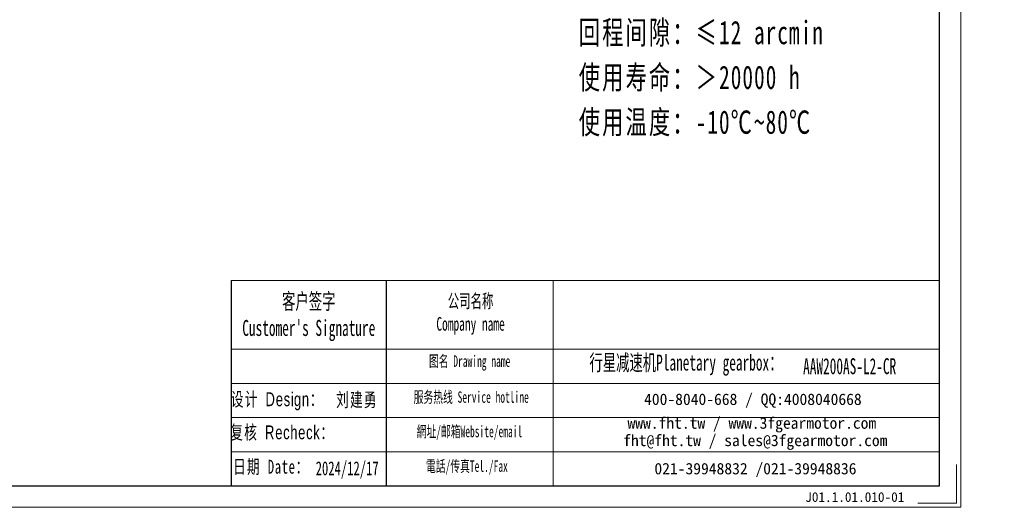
# Model space of a CAD drawing. Header units: millimetres. Extents: x 25 to 1371, y -9 to 916.
# Tile 3 of 6: x 655 to 1371, y -9 to 346. Entities that reach past the tile are written whole.
import ezdxf

# ---------------------------------------------------------------- set-up
doc = ezdxf.new("R2010")
doc.units = ezdxf.units.MM
doc.layers.add('6文字层', color=3, linetype='Continuous')
doc.layers.add('7标注层', color=4, linetype='Continuous')
for name, color, linetype, lineweight in [('SLD-0', 7, 'Continuous', 18), ('图框_外框线', 7, 'Continuous', 18), ('尺寸线层', 3, 'Continuous', 18)]:
    doc.layers.add(name, color=color, linetype=linetype, lineweight=lineweight)
doc.styles.add('SLDTEXTSTYLE4', font='SimSun.ttf', dxfattribs={"width": 0.611111})
doc.styles.get("Standard").update_dxf_attribs({"font": 'SimSun.ttf'})
doc.styles.add('标准', font='SimSun.ttf', dxfattribs={"width": 0.667})
doc.styles.add('样式 1', font='SimSun.ttf')

msp = doc.modelspace()

# ---------------------------------------------------------------- linework, layer by layer
msp.add_line((921.19209, 156.32473), (921.19209, 6.84987))
at = {"layer": '7标注层', "color": 0}
msp.add_line((808.43666, 156.32473), (808.43666, 6.87543), dxfattribs=at)
at = {"layer": '图框_外框线'}
for p, q in [((808.43666, 156.32473), (921.19209, 156.32473)), ((921.19209, 156.32473), (921.19209, 6.87543)), ((921.19209, 156.32473), (1323.76139, 156.32473)), ((1042.67848, 156.32473), (1042.67848, 6.87543)), ((808.43666, 106.45338), (921.19209, 106.45338)), ((921.19209, 106.45338), (1323.76139, 106.45338)), ((808.43666, 81.51771), (1323.76139, 81.51771)), ((808.43666, 56.58203), (1323.76139, 56.58203)), ((808.43666, 31.64636), (1323.76139, 31.64636))]:
    msp.add_line(p, q, dxfattribs=at)
at = {"layer": '图框_外框线', "color": 3}
msp.add_lwpolyline([(31.6524, -8.69215), (1339.32897, -8.69215), (1339.32897, 916.02199), (31.6524, 916.02199)], close=True, dxfattribs=at)
at = {"layer": '图框_外框线', "color": 3, "lineweight": 25}
msp.add_lwpolyline([(109.49029, 6.87543), (1323.76139, 6.87543), (1323.76139, 900.45442), (109.49029, 900.45442)], close=True, dxfattribs=at)
at = {"layer": '图框_外框线', "color": 3}
msp.add_lwpolyline([(1336.21545, 22.44301), (1336.21545, -5.57864), (1308.19381, -5.57864)], dxfattribs=at)

# ---------------------------------------------------------------- texts
at = {"layer": '6文字层', "insert": (1226.17252, 2.32271), "char_height": 7.0675715, "width": 43.7224438, "attachment_point": 1, "style": '样式 1'}
msp.add_mtext('J01.1.01.010-01', dxfattribs=at)
at = {"layer": 'SLD-0', "color": 1, "attachment_point": 2}
for s, insert, char_height, width, style in [("{\\fSimSun|b1|i0|c134|p2;客户签字\\PCustomer's Signature}", (865.00873, 147.09834), 11.6366483, 144.7611047, 'SLDTEXTSTYLE4'), ('{\\fSimSun|b1|i0|c134|p2;公司名称\\PCompany name}', (982.7058, 146.48061), 9.97427, 129.1356536, 'SLDTEXTSTYLE4'), ('{\\fSimSun|b1|i0|c134|p2;图名 Drawing name}', (982.02401, 101.85684), 8.3118916, 106.2981586, 'SLDTEXTSTYLE4'), ('{\\fSimSun|b1|i0|c134|p2;  \\H1.1667x;行星减速机Planetary gearbox\\fSimSun|b0|i0|c134|p2;：}', (1135.25894, 102.498), 9.97427, 156.8717282, 'SLDTEXTSTYLE4'), ('\\pt58.18324;{\\fSimSun|b1|i0|c134|p2;\\C256;AAW200AS-L2-CR}', (1258.48677, 99.84979), 11.6366483, 84.6854746, 'SLDTEXTSTYLE4'), ('{\\fSimSun|b0|i0|c134|p2;\\T1.1;设计 \\fArial|b0|i0|c0|p34;Design\\fSimSun|b0|i0|c134|p2;：}', (842.07796, 75.03071), 10.0965307, 110.8780251, '标准'), ('{\\fSimSun|b0|i0|c134|p2;\\T1.1;刘建勇}', (900.06073, 74.63437), 10.0965307, 32.2803361, '标准'), ('{\\fSimSun|b1|i0|c134|p2;服务热线 Service hotline}', (983.20269, 75.72027), 8.3118916, 118.4263604, 'SLDTEXTSTYLE4'), ('{\\fSimSun|b0|i0|c134|p2;\\T1.1;复核 \\fArial|b0|i0|c0|p34;Recheck\\fSimSun|b0|i0|c134|p2;：}', (845.70455, 50.93743), 10.0965307, 113.3103086, '标准'), ('{\\fSimSun|b1|i0|c134|p2;網址/邮箱Website/email}', (981.90845, 50.67784), 8.3118916, 123.2706945, 'SLDTEXTSTYLE4'), ('{\\T1.1;日期 Date：}', (837.7149, 25.93395), 10.0965307, 121.9614418, '标准'), ('2024/12/17', (892.93796, 24.75546), 10.096531, 32.2803361, '标准'), ('{\\fSimSun|b1|i0|c134|p2;電話/传真Tel./Fax}', (980.04622, 25.44017), 8.3118916, 124.7532796, 'SLDTEXTSTYLE4')]:
    msp.add_mtext(s, dxfattribs=dict(at, insert=insert, char_height=char_height, width=width, style=style))
at = {"layer": 'SLD-0', "color": 1, "char_height": 8.3118916, "attachment_point": 2}
for s, insert, width in [('{\\fSimSun|b1|i0|c134|p2;400-8040-668 / QQ:4008040668}', (1188.09397, 74.13206), 242.004127), ('{\\fSimSun|b1|i0|c134|p2;www.fht.tw / www.3fgearmotor.com }', (1187.32756, 56.81951), 242.2765567), ('\\pt99.7427;{\\fSimSun|b1|i0|c134|p2;fht@fht.tw / sales@3fgearmotor.com }', (1189.8607, 44.1627), 242.2765567), ('{\\fSimSun|b1|i0|c134|p2;021-39948832 /021-39948836 }', (1189.94761, 23.62283), 184.9964786)]:
    msp.add_mtext(s, dxfattribs=dict(at, insert=insert, width=width))
at = {"layer": '尺寸线层', "insert": (1061.3999, 573.67093), "char_height": 17, "width": 236.7621878, "attachment_point": 1, "line_spacing_factor": 1.15057, "style": '标准'}
msp.add_mtext('{\\T1.1;性能参数：\\P减速比：1:30-100\\P额定输出力矩：800-1500 N.m\\P最大加速力矩：1.5倍额定扭矩\\P额定输入转速：3000 rpm\\P容许径向力：24000 N\\P容许轴向力：24000 N\\P回程间隙：≤12 arcmin\\P使用寿命：＞20000 h\\P使用温度：-10℃~80℃}', dxfattribs=at)

doc.saveas('drawing.dxf')
